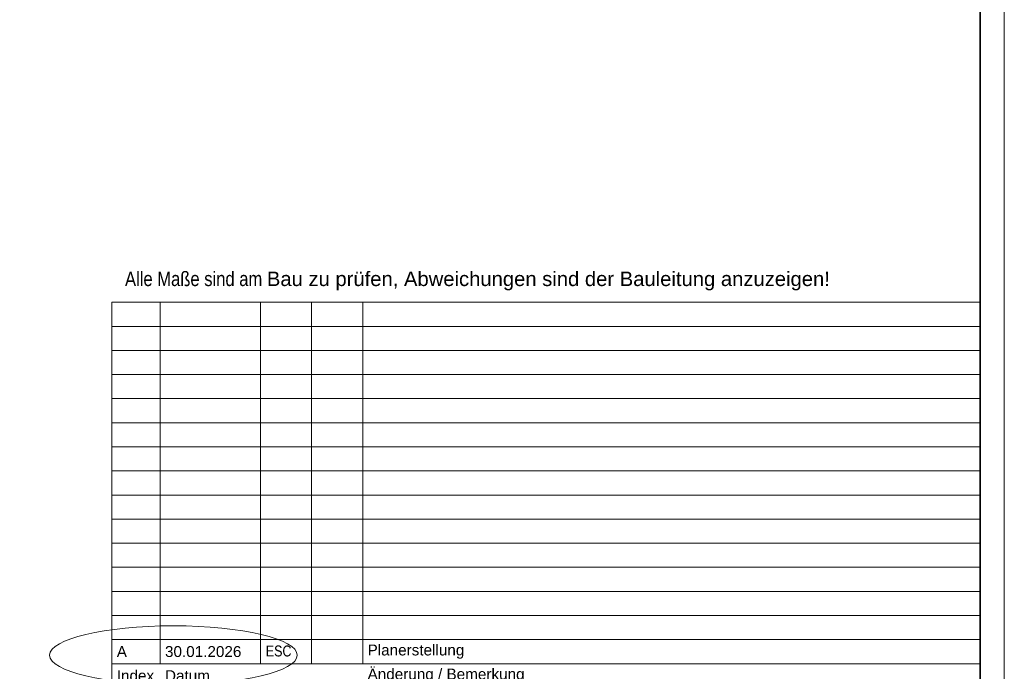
# Model space of a CAD drawing. Extents: x -620 to 300, y 62 to 1112.
# Tile 162 of 235: x 96 to 300, y 373 to 508. Entities that reach past the tile are written whole.
import ezdxf

# ---------------------------------------------------------------- set-up
doc = ezdxf.new("R2010")
doc.units = 0
doc.layers.add('iwb_HB-Hinweis-Kopf-Archi', color=3, linetype='Continuous', lineweight=25, true_color=0x00ff00)
for name, color, linetype, lineweight in [('iwb_Plankopf Linie', 7, 'Continuous', 13), ('iwb_Plankopf Rahmen', 7, 'Continuous', 35), ('iwb_Plankopf Text', 7, 'Continuous', 18)]:
    doc.layers.add(name, color=color, linetype=linetype, lineweight=lineweight)
doc.layers.add('X_Geometrie', color=3, linetype='Continuous', lineweight=13, true_color=0x00ff00, plot=False)
doc.styles.add('Arial', font='ARIALN.TTF')
doc.styles.add('Arial Narrow', font='ARIALN.TTF')
doc.styles.add('Plankopf', font='arial.ttf')
doc.styles.get("Standard").update_dxf_attribs({"font": 'ARIALN.TTF'})

msp = doc.modelspace()

# ---------------------------------------------------------------- linework, layer by layer
at = {"layer": 'iwb_Plankopf Linie', "ltscale": 0.13}
for p, q in [((295.35, 449.32), (115.35, 449.32)), ((115.35, 369.32), (115.35, 449.32)), ((125.35, 374.32), (125.35, 449.32)), ((146.15, 374.32), (146.15, 449.32)), ((156.75, 374.32), (156.75, 449.32)), ((167.35, 374.32), (167.35, 449.32)), ((295.35, 449.32), (295.35, 369.32)), ((295.35, 444.32), (115.35, 444.32)), ((295.35, 439.32), (115.35, 439.32)), ((295.35, 434.32), (115.35, 434.32)), ((295.35, 429.32), (115.35, 429.32)), ((295.35, 424.32), (115.35, 424.32)), ((295.35, 419.32), (115.35, 419.32)), ((295.35, 414.32), (115.35, 414.32)), ((295.35, 409.32), (115.35, 409.32)), ((295.35, 404.32), (115.35, 404.32)), ((295.35, 399.32), (115.35, 399.32)), ((295.35, 394.32), (115.35, 394.32)), ((295.35, 389.32), (115.35, 389.32)), ((295.35, 384.32), (115.35, 384.32)), ((295.35, 379.32), (115.35, 379.32)), ((295.35, 374.32), (115.35, 374.32))]:
    msp.add_line(p, q, dxfattribs=at)
at = {"layer": 'iwb_Plankopf Rahmen', "color": 8, "lineweight": 13, "ltscale": 0.13, "true_color": 0x808080}
msp.add_lwpolyline([(300.35, 62.43), (-619.65, 62.43), (-619.65, 1112.43), (300.35, 1112.43), (300.35, 62.43)], close=True, dxfattribs=at)
at = {"layer": 'iwb_Plankopf Rahmen', "ltscale": 0.35}
msp.add_lwpolyline([(-599.65, 67.43), (-599.65, 1107.43), (295.35, 1107.43), (295.35, 67.43), (-599.65, 67.43)], close=True, dxfattribs=at)
at = {"layer": 'X_Geometrie', "color": 6, "ltscale": 0.13, "true_color": 0xff00ff}
msp.add_ellipse((128.11, 376.09), major_axis=(25.67, 0), ratio=0.237288, dxfattribs=at)

# ---------------------------------------------------------------- texts
at = {"layer": 'iwb_HB-Hinweis-Kopf-Archi', "lineweight": 25, "ltscale": 0.25, "insert": (118.06, 455.68), "char_height": 3, "width": 6120, "attachment_point": 1, "line_spacing_factor": 0.8, "style": 'Arial'}
msp.add_mtext('Alle Maße sind am \\fArial|b0|i0|c0|p34;Bau zu prüfen, Abweichungen sind der Bauleitung anzuzeigen!', dxfattribs=at)
at = {"layer": 'iwb_Plankopf Text', "ltscale": 0.18, "insert": (296.89, 74.51), "char_height": 1.4, "attachment_point": 1, "rotation": 90, "line_spacing_factor": 1.002}
msp.add_mtext('{\\fArial Narrow;\\\\srvnovamd01\\Nova_MD\\TGA\\60202 Pro Potsdam\\04 NB GES Krampnitz\\09 NOVA\\60202-04_AP_NB GES Krampnitz\\TGA\\Elektro\\ELT_Grundrisse\\E_2OG_BEL-Terrassen.n4m009KRA_BEL_5_GR_02_004_P_A}', dxfattribs=at)
at = {"layer": 'iwb_Plankopf Text', "ltscale": 0.18, "attachment_point": 4, "line_spacing_factor": 0.970891}
for s, insert, char_height, width, style in [('A', (116.35, 376.82), 2.27, 7.9947, 'Plankopf'), ('30.01.2026', (126.35, 376.82), 2.265, 19.9968, 'Plankopf'), ('ESC', (147.24, 376.94), 2.265, 7.9947, 'Arial Narrow'), ('Planerstellung', (168.35, 376.82), 2.2655, 125.9917, 'Plankopf'), ('Änderung / Bemerkung', (168.35, 371.82), 2.2655, 126, 'Plankopf'), ('Index', (116.35, 371.82), 2.265, 8, 'Plankopf'), ('Datum', (126.35, 371.82), 2.265, 20, 'Plankopf')]:
    msp.add_mtext(s, dxfattribs=dict(at, insert=insert, char_height=char_height, width=width, style=style))

doc.saveas('drawing.dxf')
